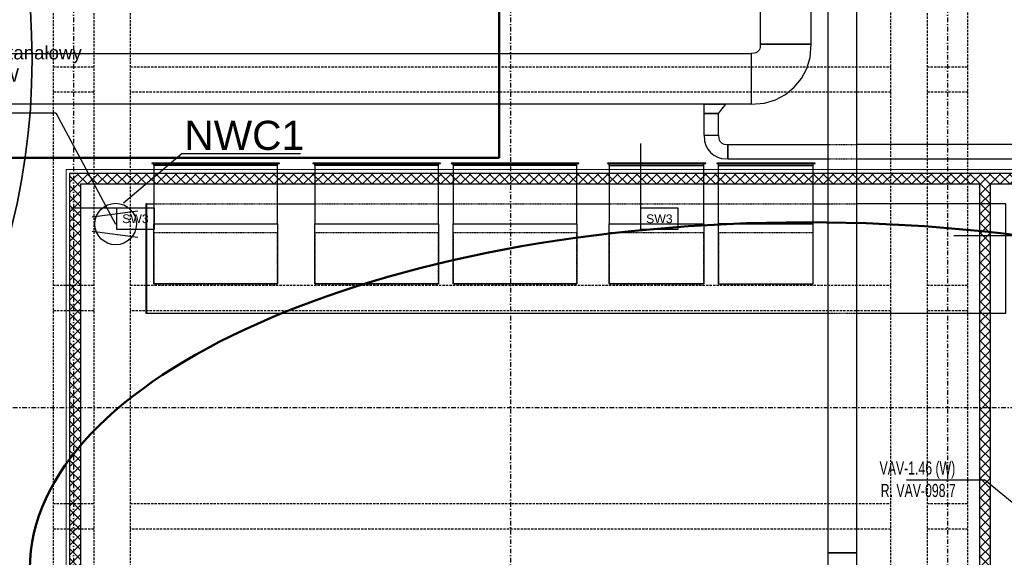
# Model space of a CAD drawing. Header units: centimetres. Extents: x -10729 to 144862, y -4437 to 43656.
# Tile 43 of 148: x 10986 to 12338, y 5394 to 6133. Entities that reach past the tile are written whole.
import ezdxf

# ---------------------------------------------------------------- set-up
doc = ezdxf.new("R2010")
doc.units = ezdxf.units.CM
doc.header["$LTSCALE"] = 0.1
for name, pattern in [('CADVENT_HIDDEN', [0.8, 0.25, -0.55]), ('Kondygnacja  -0_5$0$HIDDEN', [9.525, 6.35, -3.175]), ('Kondygnacja  -0_5$0$HIDDEN2', [4.7625, 3.175, -1.5875]), ('Osie rzutów$0$DASHDOT2', [12.7, 6.35, -3.175, 0, -3.175])]:
    doc.linetypes.add(name, pattern=pattern)
for name, color, linetype, lineweight in [('AU Sieć LON', 1, 'Continuous', 50), ('AU Strefa obsługiwana', 90, 'Continuous', 35), ('Kondygnacja  -0_5$0$ARCH_WIDOK', 8, 'Continuous', 13)]:
    doc.layers.add(name, color=color, linetype=linetype, lineweight=lineweight)
for name, color, linetype in [('AU Wentylatory', 162, 'Continuous'), ('bgde-nawiewEXP', 1, 'Continuous'), ('bgde-nawiewHIDDEN', 1, 'Continuous'), ('bgde-wywiewEXP', 5, 'Continuous'), ('bgde-wywiewHIDDEN', 5, 'Continuous'), ('bgde_opis urządzen', 6, 'Continuous'), ('bgde_VAV', 4, 'Continuous'), ('Kondygnacja  -0_5$0$ARCH_GK', 8, 'Continuous'), ('Kondygnacja  -0_5$0$ARCH_INFO_OPISY_PRZEGRODY', 8, 'Continuous'), ('Kondygnacja  -0_5$0$ARCH_KONSTR_POWYŻEJ RZUTU', 8, 'Kondygnacja  -0_5$0$HIDDEN'), ('Kondygnacja  -0_5$0$ARCH_KONSTR_POWYŻEJ RZUTU_IST', 8, 'Kondygnacja  -0_5$0$HIDDEN2'), ('Osie rzutów$0$ARCH_INFO_OSIE_IST', 8, 'Osie rzutów$0$DASHDOT2'), ('Osie rzutów$0$ARCH_INFO_OSIE_OPISY_IST', 8, 'Continuous')]:
    doc.layers.add(name, color=color, linetype=linetype)
doc.styles.add('Arial', font='ARIAL.TTF')
doc.styles.add('Kondygnacja  -0_5$0$Arial', font='ARIAL.TTF')

# ---------------------------------------------------------------- blocks, each defined once
blk = doc.blocks.new('Osie rzutów')
at = {"layer": 'Osie rzutów$0$ARCH_INFO_OSIE_IST', "ltscale": 10}
for p, q in [((11060, 12510), (11060, 4623.26)), ((11660, 12510), (11660, 4623.26)), ((12260, 12510), (12260, 4623.26)), ((4436.04, 5600), (15156.54, 5600))]:
    blk.add_line(p, q, dxfattribs=at)
blk = doc.blocks.new('Kondygnacja  -0_5$0$konstrukcja istniejąca -0.5')
at = {"layer": 'Kondygnacja  -0_5$0$ARCH_KONSTR_POWYŻEJ RZUTU_IST', "ltscale": 10}
for points in [[(11032, 6175), (11032, 5025)], [(11088, 6175), (11088, 5025)], [(11138, 6175), (11138, 5025)], [(12182, 5025), (12182, 6175)], [(12232, 6175), (12232, 5025)], [(12288, 5025), (12288, 6175)], [(11032, 6067.9), (11088, 6067.9)], [(11138, 6067.9), (12182, 6067.9)], [(12232, 6067.9), (12288, 6067.9)], [(11088, 6032.9), (11032, 6032.9)], [(12182, 6032.9), (11138, 6032.9)], [(12288, 6032.9), (12232, 6032.9)], [(11032, 5767.9), (11088, 5767.9)], [(11138, 5767.9), (12182, 5767.9)], [(12232, 5767.9), (12288, 5767.9)], [(11088, 5732.9), (11032, 5732.9)], [(12182, 5732.9), (11138, 5732.9)], [(12288, 5732.9), (12232, 5732.9)], [(11032, 5467.9), (11088, 5467.9)], [(11138, 5467.9), (12182, 5467.9)], [(12232, 5467.9), (12288, 5467.9)], [(11088, 5432.9), (11032, 5432.9)], [(12182, 5432.9), (11138, 5432.9)], [(12288, 5432.9), (12232, 5432.9)]]:
    blk.add_lwpolyline(points, dxfattribs=at)

msp = doc.modelspace()

# ---------------------------------------------------------------- hatches: boundary and pattern name
at = {"layer": 'Kondygnacja  -0_5$0$ARCH_GK', "linetype": 'Continuous', "lineweight": -3}
h = msp.add_hatch(dxfattribs=at)
h.set_pattern_fill('ANSI37', color=256, scale=3, angle=-360, style=0)
h.paths.add_polyline_path([(11070, 5907), (11055, 5922), (11055, 5093.5), (11066.25, 5093.5), (11070, 5101)], flags=0)
h.paths.add_polyline_path([(11070, 5086), (11066.25, 5093.5), (11055, 5093.5), (11055, 5035.5), (11070, 5035.5)], flags=0)
h = msp.add_hatch(dxfattribs=at)
h.set_pattern_fill('ANSI37', color=256, scale=3, angle=-360, style=0)
h.paths.add_polyline_path([(11055, 5922), (11070, 5907), (12304, 5907), (12311.5, 5910.75), (12311.5, 5922)], flags=0)
h.paths.add_polyline_path([(12311.5, 5922), (12311.5, 5910.75), (12319, 5907), (12897, 5907), (12897, 5922)], flags=0)
h = msp.add_hatch(dxfattribs=at)
h.set_pattern_fill('ANSI37', color=256, scale=3, angle=-360, style=0)
h.paths.add_polyline_path([(12319, 5907), (12311.5, 5910.75), (12304, 5907), (12304, 5340.5), (12319, 5325.5)], flags=0)

# ---------------------------------------------------------------- linework, layer by layer
at = {"layer": 'AU Sieć LON', "color": 1}
for p, q in [((11644.538, 5942.677), (11644.538, 6675.794)), ((10487.863, 5942.677), (11644.538, 5942.677))]:
    msp.add_line(p, q, dxfattribs=at)
at = {"layer": 'AU Sieć LON', "color": 4, "lineweight": 50, "extrusion": (0, 0, -1)}
msp.add_ellipse((12066.207, 5378.572), major_axis=(-1066.003, 0), ratio=0.44628741, dxfattribs=at)
at = {"layer": 'AU Strefa obsługiwana'}
msp.add_ellipse((10545.489, 6077.747), major_axis=(0, -663.911), ratio=0.68935625, start_param=-1.57079633, end_param=4.71238898, dxfattribs=at)
at = {"layer": 'AU Wentylatory'}
for p, q in [((11209.332, 5949.037, -1318.401), (11128.792, 5880.721)), ((11209.332, 5949.037, -1318.401), (11371.818, 5949.037, -1318.401)), ((11085.828, 5861.939), (11148.165, 5870.168)), ((11085.828, 5842.303), (11148.165, 5834.073))]:
    msp.add_line(p, q, dxfattribs=at)
msp.add_circle((11117.871, 5851.953), 28.524, dxfattribs=at)
at = {"layer": 'bgde-nawiewEXP', "linetype": 'Continuous'}
for points in [[(12003.022, 6098.917), (12073.022, 6098.917), (12073.022, 6313.154), (12003.022, 6313.154)], [(10862.963, 6016.417), (10862.963, 6086.417), (11990.522, 6086.417), (11990.522, 6016.417), (12008.629, 6017.954), (12023.637, 6022.506), (12037.468, 6029.899), (12049.591, 6039.848), (12059.54, 6051.971), (12066.933, 6065.802), (12071.485, 6080.81), (12073.022, 6098.916), (12003.022, 6098.917), (12002.83, 6094.466), (12002.261, 6092.59), (12001.337, 6090.861), (12000.093, 6089.346), (11998.578, 6088.102), (11996.849, 6087.178), (11994.973, 6086.609), (11990.522, 6086.417), (11990.522, 6016.417), (10862.963, 6016.417)]]:
    msp.add_lwpolyline(points, close=True, dxfattribs=at)
for points in [[(11925.721, 5973.917), (11945.721, 5973.917), (11945.721, 6003.917), (11925.721, 6003.917), (11925.721, 6016.417)], [(11925.721, 5973.917), (11925.721, 6003.917), (11945.721, 6003.917), (11955.721, 6016.417)], [(11925.721, 5973.917), (11926.297, 5965.564), (11928.005, 5959.936), (11930.777, 5954.75), (11934.508, 5950.204), (11939.054, 5946.473), (11944.241, 5943.7), (11949.868, 5941.993), (11958.221, 5941.417), (12095.351, 5941.417)], [(11925.721, 5973.917), (11945.721, 5973.917), (11945.913, 5969.466), (11946.482, 5967.59), (11947.406, 5965.861), (11948.65, 5964.346), (11950.165, 5963.102), (11951.894, 5962.178), (11953.77, 5961.609), (11958.221, 5961.417), (11958.221, 5941.417), (11958.221, 5961.417), (12095.351, 5961.417)], [(12135.351, 5941.417), (12662.36, 5941.417), (12666.811, 5941.225), (12668.687, 5940.656), (12670.415, 5939.731), (12671.931, 5938.488), (12673.175, 5936.972), (12674.099, 5935.244), (12674.668, 5933.368), (12674.86, 5928.917), (12694.86, 5928.917), (12694.283, 5937.269), (12692.576, 5942.897), (12689.804, 5948.084), (12686.073, 5952.63), (12681.527, 5956.361), (12676.34, 5959.133), (12670.712, 5960.84), (12662.36, 5961.417), (12662.36, 5941.417), (12662.36, 5961.417), (12135.351, 5961.417)]]:
    msp.add_lwpolyline(points, dxfattribs=at)
at = {"layer": 'bgde-nawiewHIDDEN', "linetype": 'CADVENT_HIDDEN'}
for points in [[(11925.721, 6016.417), (11955.721, 6016.417)], [(12095.351, 5961.417), (12135.351, 5961.417)], [(12095.351, 5941.417), (12135.351, 5941.417)]]:
    msp.add_lwpolyline(points, dxfattribs=at)
at = {"layer": 'bgde-wywiewEXP', "linetype": 'Continuous'}
for points in [[(12095.676, 5400.375), (12135.676, 5400.375), (12135.676, 6389.759), (12095.676, 6389.759)], [(11167.638, 5934.978), (11342.638, 5934.978), (11342.638, 5935.578), (11167.638, 5935.578)], [(11388.736, 5934.978), (11563.736, 5934.978), (11563.736, 5935.578), (11388.736, 5935.578)], [(11578.716, 5934.978), (11753.716, 5934.978), (11753.716, 5935.578), (11578.716, 5935.578)], [(11793.161, 5934.969), (11928.161, 5934.969), (11928.161, 5935.569), (11793.161, 5935.569)], [(11943.161, 5934.969), (12078.161, 5934.969), (12078.161, 5935.569), (11943.161, 5935.569)], [(11170.138, 5769.668), (11170.138, 5852.169), (11340.138, 5852.169), (11340.138, 5932.578), (11170.138, 5932.578), (11170.138, 5852.169), (11340.138, 5852.169), (11340.138, 5769.668)], [(11391.236, 5769.668), (11391.236, 5852.169), (11561.236, 5852.169), (11561.236, 5932.578), (11391.236, 5932.578), (11391.236, 5852.169), (11561.236, 5852.169), (11561.236, 5769.668)], [(11581.216, 5769.668), (11581.216, 5852.169), (11751.216, 5852.169), (11751.216, 5932.578), (11581.216, 5932.578), (11581.216, 5852.169), (11751.216, 5852.169), (11751.216, 5769.668)], [(11795.661, 5769.668), (11795.661, 5852.169), (11925.661, 5852.169), (11925.661, 5932.569), (11795.661, 5932.569), (11795.661, 5852.169), (11925.661, 5852.169), (11925.661, 5769.668)], [(11159.138, 5729.669), (11160.138, 5729.669), (11160.138, 5879.669), (11159.138, 5879.669)], [(12095.676, 5356.302), (12095.676, 5347.875), (12135.676, 5347.875), (12135.676, 5400.375), (12095.676, 5400.375), (12095.676, 5362.52)]]:
    msp.add_lwpolyline(points, close=True, dxfattribs=at)
for points in [[(11170.138, 5932.578), (11340.138, 5932.578), (11340.138, 5934.978)], [(11170.138, 5932.578), (11170.138, 5934.978)], [(11391.236, 5932.578), (11561.236, 5932.578), (11561.236, 5934.978)], [(11391.236, 5932.578), (11391.236, 5934.978)], [(11581.216, 5932.578), (11751.216, 5932.578), (11751.216, 5934.978)], [(11581.216, 5932.578), (11581.216, 5934.978)], [(11795.661, 5932.569), (11925.661, 5932.569), (11925.661, 5934.969)], [(11795.661, 5932.569), (11795.661, 5934.969)], [(11945.661, 5769.668), (11945.661, 5852.169), (12075.661, 5852.169), (12075.661, 5932.569), (11945.661, 5932.569), (11945.661, 5934.969)], [(11945.661, 5769.668), (12075.661, 5769.668), (12075.661, 5852.169), (11945.661, 5852.169), (11945.661, 5932.569), (12075.661, 5932.569), (12075.661, 5934.969)], [(11160.138, 5879.669), (11160.138, 5729.669)], [(11160.138, 5879.669), (11170.138, 5879.669)], [(11160.138, 5729.669), (11160.138, 5879.669)], [(11340.138, 5879.669), (11391.236, 5879.669)], [(11561.236, 5879.669), (11581.216, 5879.669)], [(11751.216, 5879.669), (11795.661, 5879.669)], [(11925.661, 5879.669), (11945.661, 5879.669)], [(12075.661, 5879.669), (12095.676, 5879.669)], [(12135.676, 5729.669), (12340.068, 5729.669), (12340.068, 5879.669), (12135.676, 5879.669)], [(11160.138, 5729.669), (12095.676, 5729.669)], [(12095.676, 5400.375), (12095.676, 5400.375)], [(12135.676, 5400.375), (12135.676, 5400.375)]]:
    msp.add_lwpolyline(points, dxfattribs=at)
at = {"layer": 'bgde-wywiewHIDDEN', "linetype": 'CADVENT_HIDDEN'}
for points in [[(11167.638, 5934.978), (11342.638, 5934.978), (11342.638, 5935.578), (11167.638, 5935.578)], [(11167.638, 5934.978), (11167.638, 5934.978)], [(11388.736, 5934.978), (11563.736, 5934.978), (11563.736, 5935.578), (11388.736, 5935.578)], [(11388.736, 5934.978), (11388.736, 5934.978)], [(11578.716, 5934.978), (11753.716, 5934.978), (11753.716, 5935.578), (11578.716, 5935.578)], [(11578.716, 5934.978), (11578.716, 5934.978)], [(11793.161, 5934.969), (11928.161, 5934.969), (11928.161, 5935.569), (11793.161, 5935.569)], [(11793.161, 5934.969), (11793.161, 5934.969)], [(11943.161, 5934.969), (12078.161, 5934.969), (12078.161, 5935.569), (11943.161, 5935.569)], [(11943.161, 5934.969), (11943.161, 5934.969)], [(11170.138, 5932.578), (11170.138, 5932.578)], [(11391.236, 5932.578), (11391.236, 5932.578)], [(11581.216, 5932.578), (11581.216, 5932.578)], [(11795.661, 5932.569), (11795.661, 5932.569)], [(11945.661, 5932.569), (11945.661, 5932.569)], [(11170.138, 5769.669), (11340.138, 5769.669), (11340.138, 5839.669), (11170.138, 5839.669)], [(11391.236, 5769.669), (11561.236, 5769.669), (11561.236, 5839.669), (11391.236, 5839.669)], [(11581.216, 5769.669), (11751.216, 5769.669), (11751.216, 5839.669), (11581.216, 5839.669)], [(11795.661, 5769.669), (11925.661, 5769.669), (11925.661, 5839.669), (11795.661, 5839.669)], [(11945.661, 5769.669), (12075.661, 5769.669), (12075.661, 5839.669), (11945.661, 5839.669)]]:
    msp.add_lwpolyline(points, close=True, dxfattribs=at)
for points in [[(11170.138, 5932.578), (11340.138, 5932.578), (11340.138, 5934.978), (11170.138, 5934.978), (11340.138, 5934.978)], [(11170.138, 5932.578), (11170.138, 5934.978)], [(11391.236, 5932.578), (11561.236, 5932.578), (11561.236, 5934.978), (11391.236, 5934.978), (11561.236, 5934.978)], [(11391.236, 5932.578), (11391.236, 5934.978)], [(11581.216, 5932.578), (11751.216, 5932.578), (11751.216, 5934.978), (11581.216, 5934.978), (11751.216, 5934.978)], [(11581.216, 5932.578), (11581.216, 5934.978)], [(11795.661, 5932.569), (11925.661, 5932.569), (11925.661, 5934.969), (11795.661, 5934.969), (11925.661, 5934.969)], [(11795.661, 5932.569), (11795.661, 5934.969)], [(11945.661, 5932.569), (12075.661, 5932.569), (12075.661, 5934.969), (11945.661, 5934.969), (12075.661, 5934.969)], [(11945.661, 5932.569), (11945.661, 5934.969)], [(11170.138, 5879.669), (11340.138, 5879.669)], [(11391.236, 5879.669), (11561.236, 5879.669)], [(11581.216, 5879.669), (11751.216, 5879.669)], [(11795.661, 5879.669), (11925.661, 5879.669)], [(11945.661, 5879.669), (12075.661, 5879.669)], [(12095.676, 5879.669), (12135.676, 5879.669)], [(12095.676, 5729.669), (12135.676, 5729.669)], [(12095.676, 5400.375), (12095.676, 5400.376), (12135.676, 5400.376), (12135.676, 5400.375)]]:
    msp.add_lwpolyline(points, dxfattribs=at)
at = {"layer": 'bgde_opis urządzen'}
for p, q in [((10835.904, 6004.866, 85.475), (11035.792, 6004.866, 85.475)), ((11035.792, 6004.866, 85.475), (11117.871, 5851.953))]:
    msp.add_line(p, q, dxfattribs=at)
at = {"layer": 'bgde_VAV'}
for p, q in [((12310.867, 5500.149, 2.142), (12203.549, 5500.149, 2.142)), ((12390.994, 5435.043, 2.142), (12310.643, 5500.376))]:
    msp.add_line(p, q, dxfattribs=at)
at = {"layer": 'Kondygnacja  -0_5$0$ARCH_GK', "linetype": 'Continuous', "lineweight": -3}
for p, q in [((11055, 5035.5), (11055, 5922)), ((11055, 5922), (12897, 5922)), ((11070, 5101), (11070, 5907)), ((11070, 5907), (12304, 5907)), ((12304, 5907), (12304, 5340.5)), ((12319, 5907), (12897, 5907)), ((12319, 5325.5), (12319, 5907))]:
    msp.add_line(p, q, dxfattribs=at)
at = {"layer": 'Kondygnacja  -0_5$0$ARCH_INFO_OPISY_PRZEGRODY'}
for points in [[(11838.412, 5962.69), (11838.412, 5873.518)], [(11119.08, 5873.518), (11056.678, 5873.518)], [(12366.2, 5835.679), (12268.538, 5835.679)]]:
    msp.add_lwpolyline(points, dxfattribs=at)
for points in [[(11119.08, 5844.718), (11171.08, 5844.718), (11171.08, 5873.518), (11119.08, 5873.518), (11119.08, 5844.718)], [(11838.412, 5844.718), (11890.412, 5844.718), (11890.412, 5873.518), (11838.412, 5873.518), (11838.412, 5844.718)]]:
    msp.add_lwpolyline(points, close=True, dxfattribs=at)
at = {"layer": 'Kondygnacja  -0_5$0$ARCH_WIDOK'}
msp.add_lwpolyline([(11050, 5035.5), (11050, 5927), (12897, 5927)], dxfattribs=at)

# ---------------------------------------------------------------- block references
at = {"layer": 'Kondygnacja  -0_5$0$ARCH_KONSTR_POWYŻEJ RZUTU'}
msp.add_blockref('Kondygnacja  -0_5$0$konstrukcja istniejąca -0.5', (0, 0), dxfattribs=at)
at = {"layer": 'Osie rzutów$0$ARCH_INFO_OSIE_OPISY_IST'}
msp.add_blockref('Osie rzutów', (0, 0), dxfattribs=at)

# ---------------------------------------------------------------- texts
at = {"layer": 'AU Wentylatory', "style": 'Arial'}
msp.add_text('NWC1', height=40, dxfattribs=at).set_placement((11212.223, 5953.787))
at = {"layer": 'bgde_opis urządzen', "insert": (10840.88, 6126.964, 2394.208), "char_height": 18.326, "width": 421.7149, "attachment_point": 1, "style": 'Arial'}
msp.add_mtext('NWC11\\Pwentylator kanałowy\\PNel=0,15KW\\P1~/230V', dxfattribs=at)
at = {"layer": 'bgde_VAV', "width": 0.7}
for s, p in [('VAV-1.46 (W)', (12166.733, 5507.806, 194.142)), ('R. VAV-098.7', (12168.304, 5476.953, 192))]:
    msp.add_text(s, height=18, dxfattribs=at).set_placement(p)
at = {"layer": 'Kondygnacja  -0_5$0$ARCH_INFO_OPISY_PRZEGRODY', "char_height": 12, "width": 52, "attachment_point": 5, "style": 'Kondygnacja  -0_5$0$Arial'}
for insert in [(11145.08, 5859.118), (11864.412, 5859.118)]:
    msp.add_mtext('SW3', dxfattribs=dict(at, insert=insert))

doc.saveas('drawing.dxf')
